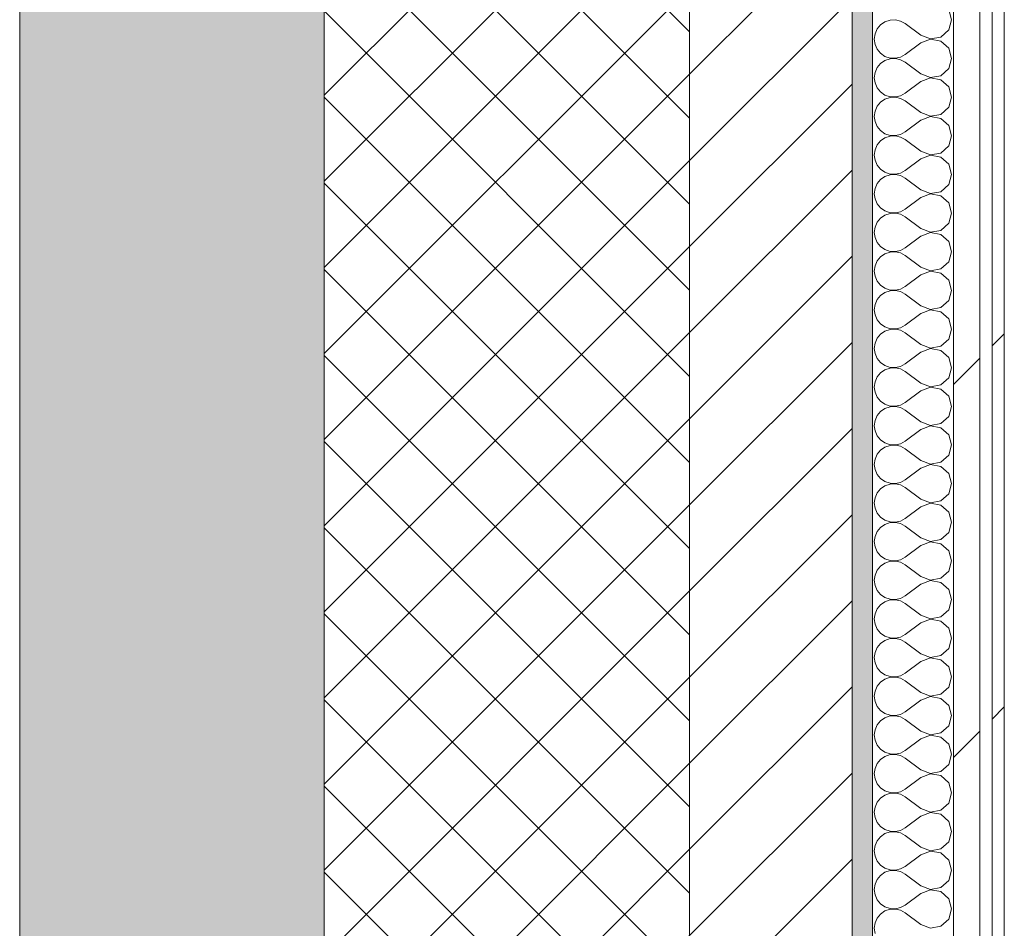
# Model space of a CAD drawing. Header units: millimetres. Extents: x -40968 to 11883, y -18816 to 4378.
# Tile 245 of 256: x -2101 to -1616, y -8895 to -8448. Entities that reach past the tile are written whole.
import ezdxf

# ---------------------------------------------------------------- set-up
doc = ezdxf.new("R2010")
doc.units = ezdxf.units.MM
doc.header["$MEASUREMENT"] = 0
doc.linetypes.add('Wipeout_Contour', pattern=[1000, 0, -1000])
doc.layers.add('12_FAÇ_Façana', color=7, linetype='Continuous')
doc.layers.add('Nuevo_08_E_Envans secs', color=7, linetype='Continuous')
for name, color, linetype, lineweight, true_color in [('12_FAÇ_Façana_Pluma_Nº__102', 7, 'Continuous', 5, 0xcccccc), ('12_FAÇ_Façana_Pluma_Nº__174', 7, 'Continuous', 13, 0xe4ad2c), ('12_FAÇ_Façana_Pluma_Nº__176', 7, 'Continuous', 15, 0x93a0c6), ('Nuevo_08_E_Envans secs_Pluma_Nº__102', 7, 'Continuous', 5, 0xcccccc), ('Nuevo_08_E_Envans secs_Pluma_Nº__171', 171, 'Continuous', 13, 0xaaaaff), ('Nuevo_08_E_Envans secs_Pluma_Nº__177', 7, 'Continuous', 15, 0xf7e046)]:
    doc.layers.add(name, color=color, linetype=linetype, lineweight=lineweight, true_color=true_color)
for name, color, linetype, lineweight in [('12_FAÇ_Façana_Pluma_Nº__2', 8, 'Continuous', 5), ('12_FAÇ_Façana_Pluma_Nº__7', 7, 'Continuous', 5), ('Nuevo_08_E_Envans secs_Pluma_Nº__1', 7, 'Continuous', 5)]:
    doc.layers.add(name, color=color, linetype=linetype, lineweight=lineweight)
pattern_1 = [(45, (0, 0), (-183.848, 183.848), [195, -65]), (45, (7e-14, 183.85), (-183.848, 183.848), [195, -65])]

# ---------------------------------------------------------------- blocks, each defined once
blk = doc.blocks.new('Muro_1_1', base_point=(-1681.11, -1193.98))
at = {"layer": '12_FAÇ_Façana_Pluma_Nº__102', "linetype": 'Continuous', "lineweight": 0, "true_color": 0xe5e5e5}
blk.add_hatch(color=254, dxfattribs=at).paths.add_polyline_path([(-2101.11, -10658.98), (-1951.11, -10658.98), (-1951.11, -7438.98), (-1971.11, -7438.98), (-1971.11, -6988.97), (-1951.11, -6988.97), (-1951.11, -1638.98), (-2101.11, -1638.98)])
at = {"layer": '12_FAÇ_Façana_Pluma_Nº__174', "linetype": 'Continuous', "lineweight": 13, "true_color": 0xe4ad2c}
h = blk.add_hatch(dxfattribs=at)
h.set_pattern_fill('SATE_Aislamiento_0001', color=42, style=0, pattern_type=2)
h.set_pattern_definition([(45, (0, 0), (-21.2132, 21.2132), []), (135, (0, 0), (21.2132, 21.2132), [])])
h.paths.add_polyline_path([(-1951.11, -7438.98), (-1951.11, -10658.98), (-1771.11, -10658.98), (-1771.11, -7438.98)])
at = {"layer": '12_FAÇ_Façana_Pluma_Nº__176', "linetype": 'Continuous', "lineweight": 0, "true_color": 0x495063}
blk.add_hatch(color=251, dxfattribs=at).paths.add_polyline_path([(-1691.11, -7438.98), (-1691.11, -10658.98), (-1681.11, -10658.98), (-1681.11, -7438.98)])
at = {"layer": '12_FAÇ_Façana_Pluma_Nº__2', "linetype": 'Continuous', "lineweight": 5}
h = blk.add_hatch(dxfattribs=at)
h.set_pattern_fill('Ceramic_0001', color=8, style=0, pattern_type=2)
h.set_pattern_definition([(45, (0, 0), (-21.2132, 21.2132), [])])
h.paths.add_polyline_path([(-1771.11, -7438.98), (-1771.11, -10658.98), (-1691.11, -10658.98), (-1691.11, -7438.98)])
at = {"layer": '12_FAÇ_Façana_Pluma_Nº__7', "color": 7, "linetype": 'Continuous', "lineweight": 5}
for p, q in [((-1951.11, -7438.98), (-1951.11, -10658.98)), ((-1771.11, -10658.98), (-1771.11, -7438.98)), ((-1691.11, -10658.98), (-1691.11, -7438.98))]:
    blk.add_line(p, q, dxfattribs=at)
at = {"layer": '12_FAÇ_Façana_Pluma_Nº__7', "color": 7, "linetype": 'Continuous', "lineweight": 5, "flags": 128}
for points in [[(-2101.11, -1638.98), (-2101.11, -10658.98)], [(-1681.11, -10658.98), (-1681.11, -7438.98)]]:
    blk.add_lwpolyline(points, dxfattribs=at)
blk = doc.blocks.new('*X357')
at = {"layer": 'Nuevo_08_E_Envans secs_Pluma_Nº__102', "color": 254, "linetype": 'Continuous', "lineweight": 5, "true_color": 0xcccccc}
for p, q in [((-1642.06, -8447.62), (-1643.48, -8442.61)), ((-1674.89, -8448.62), (-1677.06, -8450.11)), ((-1672.4, -8447.78), (-1674.89, -8448.62)), ((-1669.78, -8447.66), (-1672.4, -8447.78)), ((-1667.22, -8448.25), (-1669.78, -8447.66)), ((-1664.92, -8449.52), (-1667.22, -8448.25)), ((-1643.48, -8452.63), (-1642.06, -8447.62)), ((-1678.73, -8452.14), (-1679.79, -8454.54)), ((-1677.06, -8450.11), (-1678.73, -8452.14)), ((-1657.3, -8455.24), (-1664.92, -8449.52)), ((-1647.33, -8456.14), (-1643.48, -8452.63)), ((-1679.79, -8454.54), (-1680.16, -8457.14)), ((-1680.16, -8457.14), (-1679.79, -8459.75)), ((-1657.3, -8455.24), (-1652.44, -8457.1)), ((-1652.44, -8457.18), (-1657.3, -8459.05)), ((-1652.44, -8457.1), (-1647.33, -8456.14)), ((-1647.33, -8458.15), (-1652.44, -8457.18)), ((-1643.48, -8461.66), (-1647.33, -8458.15)), ((-1679.79, -8459.75), (-1678.73, -8462.15)), ((-1678.73, -8462.15), (-1677.06, -8464.17)), ((-1657.3, -8459.05), (-1664.92, -8464.76)), ((-1642.06, -8466.67), (-1643.48, -8461.66)), ((-1677.06, -8464.17), (-1674.89, -8465.66)), ((-1674.89, -8467.67), (-1677.06, -8469.16)), ((-1674.89, -8465.66), (-1672.4, -8466.5)), ((-1672.4, -8466.83), (-1674.89, -8467.67)), ((-1672.4, -8466.5), (-1669.78, -8466.63)), ((-1669.78, -8466.71), (-1672.4, -8466.83)), ((-1669.78, -8466.63), (-1667.22, -8466.03)), ((-1667.22, -8467.3), (-1669.78, -8466.71)), ((-1667.22, -8466.03), (-1664.92, -8464.76)), ((-1664.92, -8468.57), (-1667.22, -8467.3)), ((-1643.48, -8471.67), (-1642.06, -8466.67)), ((-1678.73, -8471.18), (-1679.79, -8473.59)), ((-1677.06, -8469.16), (-1678.73, -8471.18)), ((-1657.3, -8474.29), (-1664.92, -8468.57)), ((-1647.33, -8475.19), (-1643.48, -8471.67)), ((-1679.79, -8473.59), (-1680.16, -8476.19)), ((-1680.16, -8476.19), (-1679.79, -8478.79)), ((-1657.3, -8474.29), (-1652.44, -8476.15)), ((-1652.44, -8476.23), (-1657.3, -8478.1)), ((-1652.44, -8476.15), (-1647.33, -8475.19)), ((-1647.33, -8477.2), (-1652.44, -8476.23)), ((-1643.48, -8480.71), (-1647.33, -8477.2)), ((-1679.79, -8478.79), (-1678.73, -8481.2)), ((-1678.73, -8481.2), (-1677.06, -8483.22)), ((-1657.3, -8478.1), (-1664.92, -8483.81)), ((-1642.06, -8485.71), (-1643.48, -8480.71)), ((-1677.06, -8483.22), (-1674.89, -8484.71)), ((-1674.89, -8486.72), (-1677.06, -8488.21)), ((-1674.89, -8484.71), (-1672.4, -8485.55)), ((-1672.4, -8485.88), (-1674.89, -8486.72)), ((-1672.4, -8485.55), (-1669.78, -8485.68)), ((-1669.78, -8485.75), (-1672.4, -8485.88)), ((-1669.78, -8485.68), (-1667.22, -8485.08)), ((-1667.22, -8486.35), (-1669.78, -8485.75)), ((-1667.22, -8485.08), (-1664.92, -8483.81)), ((-1664.92, -8487.62), (-1667.22, -8486.35)), ((-1643.48, -8490.72), (-1642.06, -8485.71)), ((-1678.73, -8490.23), (-1679.79, -8492.64)), ((-1677.06, -8488.21), (-1678.73, -8490.23)), ((-1657.3, -8493.33), (-1664.92, -8487.62)), ((-1647.33, -8494.23), (-1643.48, -8490.72)), ((-1679.79, -8492.64), (-1680.16, -8495.24)), ((-1680.16, -8495.24), (-1679.79, -8497.84)), ((-1657.3, -8497.14), (-1664.92, -8502.86)), ((-1657.3, -8493.33), (-1652.44, -8495.2)), ((-1652.44, -8495.28), (-1657.3, -8497.14)), ((-1652.44, -8495.2), (-1647.33, -8494.23)), ((-1647.33, -8496.24), (-1652.44, -8495.28)), ((-1643.48, -8499.75), (-1647.33, -8496.24)), ((-1679.79, -8497.84), (-1678.73, -8500.25)), ((-1678.73, -8500.25), (-1677.06, -8502.27)), ((-1642.06, -8504.76), (-1643.48, -8499.75)), ((-1677.06, -8502.27), (-1674.89, -8503.76)), ((-1674.89, -8505.77), (-1677.06, -8507.26)), ((-1674.89, -8503.76), (-1672.4, -8504.6)), ((-1672.4, -8504.93), (-1674.89, -8505.77)), ((-1672.4, -8504.6), (-1669.78, -8504.72)), ((-1669.78, -8504.8), (-1672.4, -8504.93)), ((-1669.78, -8504.72), (-1667.22, -8504.13)), ((-1667.22, -8505.4), (-1669.78, -8504.8)), ((-1667.22, -8504.13), (-1664.92, -8502.86)), ((-1664.92, -8506.67), (-1667.22, -8505.4)), ((-1657.3, -8512.38), (-1664.92, -8506.67)), ((-1643.48, -8509.77), (-1642.06, -8504.76)), ((-1679.79, -8511.68), (-1680.16, -8514.29)), ((-1678.73, -8509.28), (-1679.79, -8511.68)), ((-1677.06, -8507.26), (-1678.73, -8509.28)), ((-1647.33, -8513.28), (-1643.48, -8509.77)), ((-1680.16, -8514.29), (-1679.79, -8516.89)), ((-1657.3, -8516.19), (-1664.92, -8521.9)), ((-1657.3, -8512.38), (-1652.44, -8514.25)), ((-1652.44, -8514.32), (-1657.3, -8516.19)), ((-1652.44, -8514.25), (-1647.33, -8513.28)), ((-1647.33, -8515.29), (-1652.44, -8514.32)), ((-1643.48, -8518.8), (-1647.33, -8515.29)), ((-1679.79, -8516.89), (-1678.73, -8519.29)), ((-1678.73, -8519.29), (-1677.06, -8521.32)), ((-1677.06, -8521.32), (-1674.89, -8522.8)), ((-1642.06, -8523.81), (-1643.48, -8518.8)), ((-1674.89, -8524.81), (-1677.06, -8526.3)), ((-1674.89, -8522.8), (-1672.4, -8523.64)), ((-1672.4, -8523.98), (-1674.89, -8524.81)), ((-1672.4, -8523.64), (-1669.78, -8523.77)), ((-1669.78, -8523.85), (-1672.4, -8523.98)), ((-1669.78, -8523.77), (-1667.22, -8523.18)), ((-1667.22, -8524.44), (-1669.78, -8523.85)), ((-1667.22, -8523.18), (-1664.92, -8521.9)), ((-1664.92, -8525.71), (-1667.22, -8524.44)), ((-1657.3, -8531.43), (-1664.92, -8525.71)), ((-1643.48, -8528.82), (-1642.06, -8523.81)), ((-1679.79, -8530.73), (-1680.16, -8533.33)), ((-1678.73, -8528.33), (-1679.79, -8530.73)), ((-1677.06, -8526.3), (-1678.73, -8528.33)), ((-1647.33, -8532.33), (-1643.48, -8528.82)), ((-1680.16, -8533.33), (-1679.79, -8535.94)), ((-1679.79, -8535.94), (-1678.73, -8538.34)), ((-1657.3, -8535.24), (-1664.92, -8540.95)), ((-1657.3, -8531.43), (-1652.44, -8533.29)), ((-1652.44, -8533.37), (-1657.3, -8535.24)), ((-1652.44, -8533.29), (-1647.33, -8532.33)), ((-1647.33, -8534.34), (-1652.44, -8533.37)), ((-1643.48, -8537.85), (-1647.33, -8534.34)), ((-1678.73, -8538.34), (-1677.06, -8540.36)), ((-1677.06, -8540.36), (-1674.89, -8541.85)), ((-1642.06, -8542.86), (-1643.48, -8537.85)), ((-1677.06, -8545.35), (-1678.73, -8547.37)), ((-1674.89, -8543.86), (-1677.06, -8545.35)), ((-1674.89, -8541.85), (-1672.4, -8542.69)), ((-1672.4, -8543.02), (-1674.89, -8543.86)), ((-1672.4, -8542.69), (-1669.78, -8542.82)), ((-1669.78, -8542.9), (-1672.4, -8543.02)), ((-1669.78, -8542.82), (-1667.22, -8542.22)), ((-1667.22, -8543.49), (-1669.78, -8542.9)), ((-1667.22, -8542.22), (-1664.92, -8540.95)), ((-1664.92, -8544.76), (-1667.22, -8543.49)), ((-1657.3, -8550.48), (-1664.92, -8544.76)), ((-1643.48, -8547.86), (-1642.06, -8542.86)), ((-1679.79, -8549.78), (-1680.16, -8552.38)), ((-1678.73, -8547.37), (-1679.79, -8549.78)), ((-1657.3, -8550.48), (-1652.44, -8552.34)), ((-1647.33, -8551.38), (-1643.48, -8547.86)), ((-1680.16, -8552.38), (-1679.79, -8554.98)), ((-1679.79, -8554.98), (-1678.73, -8557.39)), ((-1657.3, -8554.29), (-1664.92, -8560)), ((-1652.44, -8552.42), (-1657.3, -8554.29)), ((-1652.44, -8552.34), (-1647.33, -8551.38)), ((-1647.33, -8553.39), (-1652.44, -8552.42)), ((-1643.48, -8556.9), (-1647.33, -8553.39)), ((-1678.73, -8557.39), (-1677.06, -8559.41)), ((-1677.06, -8559.41), (-1674.89, -8560.9)), ((-1667.22, -8561.27), (-1664.92, -8560)), ((-1642.06, -8561.9), (-1643.48, -8556.9)), ((-1677.06, -8564.4), (-1678.73, -8566.42)), ((-1674.89, -8562.91), (-1677.06, -8564.4)), ((-1674.89, -8560.9), (-1672.4, -8561.74)), ((-1672.4, -8562.07), (-1674.89, -8562.91)), ((-1672.4, -8561.74), (-1669.78, -8561.87)), ((-1669.78, -8561.94), (-1672.4, -8562.07)), ((-1669.78, -8561.87), (-1667.22, -8561.27)), ((-1667.22, -8562.54), (-1669.78, -8561.94)), ((-1664.92, -8563.81), (-1667.22, -8562.54)), ((-1657.3, -8569.52), (-1664.92, -8563.81)), ((-1643.48, -8566.91), (-1642.06, -8561.9)), ((-1679.79, -8568.83), (-1680.16, -8571.43)), ((-1678.73, -8566.42), (-1679.79, -8568.83)), ((-1657.3, -8569.52), (-1652.44, -8571.39)), ((-1647.33, -8570.42), (-1643.48, -8566.91)), ((-1680.16, -8571.43), (-1679.79, -8574.03)), ((-1679.79, -8574.03), (-1678.73, -8576.44)), ((-1657.3, -8573.33), (-1664.92, -8579.05)), ((-1652.44, -8571.47), (-1657.3, -8573.33)), ((-1652.44, -8571.39), (-1647.33, -8570.42)), ((-1647.33, -8572.43), (-1652.44, -8571.47)), ((-1643.48, -8575.95), (-1647.33, -8572.43)), ((-1678.73, -8576.44), (-1677.06, -8578.46)), ((-1677.06, -8578.46), (-1674.89, -8579.95)), ((-1667.22, -8580.32), (-1664.92, -8579.05)), ((-1642.06, -8580.95), (-1643.48, -8575.95)), ((-1677.06, -8583.45), (-1678.73, -8585.47)), ((-1674.89, -8581.96), (-1677.06, -8583.45)), ((-1674.89, -8579.95), (-1672.4, -8580.79)), ((-1672.4, -8581.12), (-1674.89, -8581.96)), ((-1672.4, -8580.79), (-1669.78, -8580.91)), ((-1669.78, -8580.99), (-1672.4, -8581.12)), ((-1669.78, -8580.91), (-1667.22, -8580.32)), ((-1667.22, -8581.59), (-1669.78, -8580.99)), ((-1664.92, -8582.86), (-1667.22, -8581.59)), ((-1657.3, -8588.57), (-1664.92, -8582.86)), ((-1643.48, -8585.96), (-1642.06, -8580.95)), ((-1679.79, -8587.87), (-1680.16, -8590.48)), ((-1678.73, -8585.47), (-1679.79, -8587.87)), ((-1657.3, -8588.57), (-1652.44, -8590.44)), ((-1647.33, -8589.47), (-1643.48, -8585.96)), ((-1680.16, -8590.48), (-1679.79, -8593.08)), ((-1679.79, -8593.08), (-1678.73, -8595.48)), ((-1657.3, -8592.38), (-1664.92, -8598.1)), ((-1652.44, -8590.51), (-1657.3, -8592.38)), ((-1652.44, -8590.44), (-1647.33, -8589.47)), ((-1647.33, -8591.48), (-1652.44, -8590.51)), ((-1643.48, -8594.99), (-1647.33, -8591.48)), ((-1678.73, -8595.48), (-1677.06, -8597.51)), ((-1677.06, -8597.51), (-1674.89, -8598.99)), ((-1674.89, -8598.99), (-1672.4, -8599.83)), ((-1667.22, -8599.37), (-1664.92, -8598.1)), ((-1642.06, -8600), (-1643.48, -8594.99)), ((-1677.06, -8602.49), (-1678.73, -8604.52)), ((-1674.89, -8601.01), (-1677.06, -8602.49)), ((-1672.4, -8600.17), (-1674.89, -8601.01)), ((-1672.4, -8599.83), (-1669.78, -8599.96)), ((-1669.78, -8600.04), (-1672.4, -8600.17)), ((-1669.78, -8599.96), (-1667.22, -8599.37)), ((-1667.22, -8600.63), (-1669.78, -8600.04)), ((-1664.92, -8601.9), (-1667.22, -8600.63)), ((-1657.3, -8607.62), (-1664.92, -8601.9)), ((-1643.48, -8605.01), (-1642.06, -8600)), ((-1679.79, -8606.92), (-1680.16, -8609.52)), ((-1678.73, -8604.52), (-1679.79, -8606.92)), ((-1657.3, -8607.62), (-1652.44, -8609.49)), ((-1652.44, -8609.49), (-1647.33, -8608.52)), ((-1647.33, -8608.52), (-1643.48, -8605.01)), ((-1680.16, -8609.52), (-1679.79, -8612.13)), ((-1679.79, -8612.13), (-1678.73, -8614.53)), ((-1657.3, -8611.43), (-1664.92, -8617.14)), ((-1652.44, -8609.56), (-1657.3, -8611.43)), ((-1647.33, -8610.53), (-1652.44, -8609.56)), ((-1643.48, -8614.04), (-1647.33, -8610.53)), ((-1678.73, -8614.53), (-1677.06, -8616.55)), ((-1677.06, -8616.55), (-1674.89, -8618.04)), ((-1674.89, -8618.04), (-1672.4, -8618.88)), ((-1669.78, -8619.01), (-1667.22, -8618.41)), ((-1667.22, -8618.41), (-1664.92, -8617.14)), ((-1642.06, -8619.05), (-1643.48, -8614.04)), ((-1677.06, -8621.54), (-1678.73, -8623.56)), ((-1674.89, -8620.05), (-1677.06, -8621.54)), ((-1672.4, -8619.21), (-1674.89, -8620.05)), ((-1672.4, -8618.88), (-1669.78, -8619.01)), ((-1669.78, -8619.09), (-1672.4, -8619.21)), ((-1667.22, -8619.68), (-1669.78, -8619.09)), ((-1664.92, -8620.95), (-1667.22, -8619.68)), ((-1657.3, -8626.67), (-1664.92, -8620.95)), ((-1643.48, -8624.05), (-1642.06, -8619.05)), ((-1679.79, -8625.97), (-1680.16, -8628.57)), ((-1678.73, -8623.56), (-1679.79, -8625.97)), ((-1657.3, -8626.67), (-1652.44, -8628.53)), ((-1652.44, -8628.53), (-1647.33, -8627.57)), ((-1647.33, -8627.57), (-1643.48, -8624.05)), ((-1680.16, -8628.57), (-1679.79, -8631.17)), ((-1679.79, -8631.17), (-1678.73, -8633.58)), ((-1657.3, -8630.48), (-1664.92, -8636.19)), ((-1652.44, -8628.61), (-1657.3, -8630.48)), ((-1647.33, -8629.58), (-1652.44, -8628.61)), ((-1643.48, -8633.09), (-1647.33, -8629.58)), ((-1678.73, -8633.58), (-1677.06, -8635.6)), ((-1677.06, -8635.6), (-1674.89, -8637.09)), ((-1674.89, -8637.09), (-1672.4, -8637.93)), ((-1669.78, -8638.06), (-1667.22, -8637.46)), ((-1667.22, -8637.46), (-1664.92, -8636.19)), ((-1642.06, -8638.1), (-1643.48, -8633.09)), ((-1678.73, -8642.61), (-1679.79, -8645.02)), ((-1677.06, -8640.59), (-1678.73, -8642.61)), ((-1674.89, -8639.1), (-1677.06, -8640.59)), ((-1672.4, -8638.26), (-1674.89, -8639.1)), ((-1672.4, -8637.93), (-1669.78, -8638.06)), ((-1669.78, -8638.13), (-1672.4, -8638.26)), ((-1667.22, -8638.73), (-1669.78, -8638.13)), ((-1664.92, -8640), (-1667.22, -8638.73)), ((-1657.3, -8645.71), (-1664.92, -8640)), ((-1643.48, -8643.1), (-1642.06, -8638.1)), ((-1679.79, -8645.02), (-1680.16, -8647.62)), ((-1657.3, -8645.71), (-1652.44, -8647.58)), ((-1652.44, -8647.58), (-1647.33, -8646.61)), ((-1647.33, -8646.61), (-1643.48, -8643.1)), ((-1680.16, -8647.62), (-1679.79, -8650.22)), ((-1679.79, -8650.22), (-1678.73, -8652.63)), ((-1657.3, -8649.52), (-1664.92, -8655.24)), ((-1652.44, -8647.66), (-1657.3, -8649.52)), ((-1647.33, -8648.62), (-1652.44, -8647.66)), ((-1643.48, -8652.14), (-1647.33, -8648.62)), ((-1642.06, -8657.14), (-1643.48, -8652.14)), ((-1678.73, -8652.63), (-1677.06, -8654.65)), ((-1677.06, -8654.65), (-1674.89, -8656.14)), ((-1674.89, -8656.14), (-1672.4, -8656.98)), ((-1672.4, -8656.98), (-1669.78, -8657.1)), ((-1669.78, -8657.18), (-1672.4, -8657.31)), ((-1669.78, -8657.1), (-1667.22, -8656.51)), ((-1667.22, -8657.78), (-1669.78, -8657.18)), ((-1667.22, -8656.51), (-1664.92, -8655.24)), ((-1643.48, -8662.15), (-1642.06, -8657.14)), ((-1678.73, -8661.66), (-1679.79, -8664.06)), ((-1677.06, -8659.64), (-1678.73, -8661.66)), ((-1674.89, -8658.15), (-1677.06, -8659.64)), ((-1672.4, -8657.31), (-1674.89, -8658.15)), ((-1664.92, -8659.05), (-1667.22, -8657.78)), ((-1657.3, -8664.76), (-1664.92, -8659.05)), ((-1679.79, -8664.06), (-1680.16, -8666.67)), ((-1680.16, -8666.67), (-1679.79, -8669.27)), ((-1657.3, -8664.76), (-1652.44, -8666.63)), ((-1652.44, -8666.71), (-1657.3, -8668.57)), ((-1652.44, -8666.63), (-1647.33, -8665.66)), ((-1647.33, -8667.67), (-1652.44, -8666.71)), ((-1647.33, -8665.66), (-1643.48, -8662.15)), ((-1679.79, -8669.27), (-1678.73, -8671.67)), ((-1678.73, -8671.67), (-1677.06, -8673.7)), ((-1657.3, -8668.57), (-1664.92, -8674.29)), ((-1643.48, -8671.18), (-1647.33, -8667.67)), ((-1642.06, -8676.19), (-1643.48, -8671.18)), ((-1677.06, -8673.7), (-1674.89, -8675.19)), ((-1674.89, -8675.19), (-1672.4, -8676.02)), ((-1672.4, -8676.36), (-1674.89, -8677.2)), ((-1672.4, -8676.02), (-1669.78, -8676.15)), ((-1669.78, -8676.23), (-1672.4, -8676.36)), ((-1669.78, -8676.15), (-1667.22, -8675.56)), ((-1667.22, -8676.82), (-1669.78, -8676.23)), ((-1667.22, -8675.56), (-1664.92, -8674.29)), ((-1643.48, -8681.2), (-1642.06, -8676.19)), ((-1678.73, -8680.71), (-1679.79, -8683.11)), ((-1677.06, -8678.68), (-1678.73, -8680.71)), ((-1674.89, -8677.2), (-1677.06, -8678.68)), ((-1664.92, -8678.1), (-1667.22, -8676.82)), ((-1657.3, -8683.81), (-1664.92, -8678.1)), ((-1647.33, -8684.71), (-1643.48, -8681.2)), ((-1679.79, -8683.11), (-1680.16, -8685.71)), ((-1680.16, -8685.71), (-1679.79, -8688.32)), ((-1657.3, -8683.81), (-1652.44, -8685.68)), ((-1652.44, -8685.75), (-1657.3, -8687.62)), ((-1652.44, -8685.68), (-1647.33, -8684.71)), ((-1647.33, -8686.72), (-1652.44, -8685.75)), ((-1679.79, -8688.32), (-1678.73, -8690.72)), ((-1678.73, -8690.72), (-1677.06, -8692.74)), ((-1657.3, -8687.62), (-1664.92, -8693.33)), ((-1643.48, -8690.23), (-1647.33, -8686.72)), ((-1642.06, -8695.24), (-1643.48, -8690.23)), ((-1677.06, -8692.74), (-1674.89, -8694.23)), ((-1674.89, -8694.23), (-1672.4, -8695.07)), ((-1672.4, -8695.4), (-1674.89, -8696.24)), ((-1672.4, -8695.07), (-1669.78, -8695.2)), ((-1669.78, -8695.28), (-1672.4, -8695.4)), ((-1669.78, -8695.2), (-1667.22, -8694.6)), ((-1667.22, -8695.87), (-1669.78, -8695.28)), ((-1667.22, -8694.6), (-1664.92, -8693.33)), ((-1664.92, -8697.14), (-1667.22, -8695.87)), ((-1643.48, -8700.25), (-1642.06, -8695.24)), ((-1678.73, -8699.75), (-1679.79, -8702.16)), ((-1677.06, -8697.73), (-1678.73, -8699.75)), ((-1674.89, -8696.24), (-1677.06, -8697.73)), ((-1657.3, -8702.86), (-1664.92, -8697.14)), ((-1647.33, -8703.76), (-1643.48, -8700.25)), ((-1679.79, -8702.16), (-1680.16, -8704.76)), ((-1680.16, -8704.76), (-1679.79, -8707.36)), ((-1657.3, -8702.86), (-1652.44, -8704.72)), ((-1652.44, -8704.8), (-1657.3, -8706.67)), ((-1652.44, -8704.72), (-1647.33, -8703.76)), ((-1647.33, -8705.77), (-1652.44, -8704.8)), ((-1679.79, -8707.36), (-1678.73, -8709.77)), ((-1678.73, -8709.77), (-1677.06, -8711.79)), ((-1657.3, -8706.67), (-1664.92, -8712.38)), ((-1643.48, -8709.28), (-1647.33, -8705.77)), ((-1642.06, -8714.29), (-1643.48, -8709.28)), ((-1677.06, -8711.79), (-1674.89, -8713.28)), ((-1674.89, -8715.29), (-1677.06, -8716.78)), ((-1674.89, -8713.28), (-1672.4, -8714.12)), ((-1672.4, -8714.45), (-1674.89, -8715.29)), ((-1672.4, -8714.12), (-1669.78, -8714.25)), ((-1669.78, -8714.32), (-1672.4, -8714.45)), ((-1669.78, -8714.25), (-1667.22, -8713.65)), ((-1667.22, -8714.92), (-1669.78, -8714.32)), ((-1667.22, -8713.65), (-1664.92, -8712.38)), ((-1664.92, -8716.19), (-1667.22, -8714.92)), ((-1643.48, -8719.29), (-1642.06, -8714.29)), ((-1678.73, -8718.8), (-1679.79, -8721.21)), ((-1677.06, -8716.78), (-1678.73, -8718.8)), ((-1657.3, -8721.9), (-1664.92, -8716.19)), ((-1647.33, -8722.8), (-1643.48, -8719.29)), ((-1679.79, -8721.21), (-1680.16, -8723.81)), ((-1680.16, -8723.81), (-1679.79, -8726.41)), ((-1657.3, -8721.9), (-1652.44, -8723.77)), ((-1652.44, -8723.85), (-1657.3, -8725.71)), ((-1652.44, -8723.77), (-1647.33, -8722.8)), ((-1647.33, -8724.81), (-1652.44, -8723.85)), ((-1643.48, -8728.33), (-1647.33, -8724.81)), ((-1679.79, -8726.41), (-1678.73, -8728.82)), ((-1678.73, -8728.82), (-1677.06, -8730.84)), ((-1657.3, -8725.71), (-1664.92, -8731.43)), ((-1642.06, -8733.33), (-1643.48, -8728.33)), ((-1677.06, -8730.84), (-1674.89, -8732.33)), ((-1674.89, -8734.34), (-1677.06, -8735.83)), ((-1674.89, -8732.33), (-1672.4, -8733.17)), ((-1672.4, -8733.5), (-1674.89, -8734.34)), ((-1672.4, -8733.17), (-1669.78, -8733.29)), ((-1669.78, -8733.37), (-1672.4, -8733.5)), ((-1669.78, -8733.29), (-1667.22, -8732.7)), ((-1667.22, -8733.97), (-1669.78, -8733.37)), ((-1667.22, -8732.7), (-1664.92, -8731.43)), ((-1664.92, -8735.24), (-1667.22, -8733.97)), ((-1643.48, -8738.34), (-1642.06, -8733.33)), ((-1678.73, -8737.85), (-1679.79, -8740.25)), ((-1677.06, -8735.83), (-1678.73, -8737.85)), ((-1657.3, -8740.95), (-1664.92, -8735.24)), ((-1647.33, -8741.85), (-1643.48, -8738.34)), ((-1679.79, -8740.25), (-1680.16, -8742.86)), ((-1680.16, -8742.86), (-1679.79, -8745.46)), ((-1657.3, -8740.95), (-1652.44, -8742.82)), ((-1652.44, -8742.9), (-1657.3, -8744.76)), ((-1652.44, -8742.82), (-1647.33, -8741.85)), ((-1647.33, -8743.86), (-1652.44, -8742.9)), ((-1643.48, -8747.37), (-1647.33, -8743.86)), ((-1679.79, -8745.46), (-1678.73, -8747.86)), ((-1678.73, -8747.86), (-1677.06, -8749.89)), ((-1657.3, -8744.76), (-1664.92, -8750.48)), ((-1642.06, -8752.38), (-1643.48, -8747.37)), ((-1677.06, -8749.89), (-1674.89, -8751.38)), ((-1674.89, -8753.39), (-1677.06, -8754.87)), ((-1674.89, -8751.38), (-1672.4, -8752.22)), ((-1672.4, -8752.55), (-1674.89, -8753.39)), ((-1672.4, -8752.22), (-1669.78, -8752.34)), ((-1669.78, -8752.42), (-1672.4, -8752.55)), ((-1669.78, -8752.34), (-1667.22, -8751.75)), ((-1667.22, -8753.01), (-1669.78, -8752.42)), ((-1667.22, -8751.75), (-1664.92, -8750.48)), ((-1664.92, -8754.29), (-1667.22, -8753.01)), ((-1643.48, -8757.39), (-1642.06, -8752.38)), ((-1678.73, -8756.9), (-1679.79, -8759.3)), ((-1677.06, -8754.87), (-1678.73, -8756.9)), ((-1657.3, -8760), (-1664.92, -8754.29)), ((-1647.33, -8760.9), (-1643.48, -8757.39)), ((-1679.79, -8759.3), (-1680.16, -8761.9)), ((-1680.16, -8761.9), (-1679.79, -8764.51)), ((-1657.3, -8763.81), (-1664.92, -8769.52)), ((-1657.3, -8760), (-1652.44, -8761.87)), ((-1652.44, -8761.94), (-1657.3, -8763.81)), ((-1652.44, -8761.87), (-1647.33, -8760.9)), ((-1647.33, -8762.91), (-1652.44, -8761.94)), ((-1643.48, -8766.42), (-1647.33, -8762.91)), ((-1679.79, -8764.51), (-1678.73, -8766.91)), ((-1678.73, -8766.91), (-1677.06, -8768.94)), ((-1642.06, -8771.43), (-1643.48, -8766.42)), ((-1677.06, -8768.94), (-1674.89, -8770.42)), ((-1674.89, -8772.43), (-1677.06, -8773.92)), ((-1674.89, -8770.42), (-1672.4, -8771.26)), ((-1672.4, -8771.59), (-1674.89, -8772.43)), ((-1672.4, -8771.26), (-1669.78, -8771.39)), ((-1669.78, -8771.47), (-1672.4, -8771.59)), ((-1669.78, -8771.39), (-1667.22, -8770.8)), ((-1667.22, -8772.06), (-1669.78, -8771.47)), ((-1667.22, -8770.8), (-1664.92, -8769.52)), ((-1664.92, -8773.33), (-1667.22, -8772.06)), ((-1657.3, -8779.05), (-1664.92, -8773.33)), ((-1643.48, -8776.44), (-1642.06, -8771.43)), ((-1679.79, -8778.35), (-1680.16, -8780.95)), ((-1678.73, -8775.95), (-1679.79, -8778.35)), ((-1677.06, -8773.92), (-1678.73, -8775.95)), ((-1647.33, -8779.95), (-1643.48, -8776.44)), ((-1680.16, -8780.95), (-1679.79, -8783.55)), ((-1657.3, -8782.86), (-1664.92, -8788.57)), ((-1657.3, -8779.05), (-1652.44, -8780.91)), ((-1652.44, -8780.99), (-1657.3, -8782.86)), ((-1652.44, -8780.91), (-1647.33, -8779.95)), ((-1647.33, -8781.96), (-1652.44, -8780.99)), ((-1643.48, -8785.47), (-1647.33, -8781.96)), ((-1679.79, -8783.55), (-1678.73, -8785.96)), ((-1678.73, -8785.96), (-1677.06, -8787.98)), ((-1677.06, -8787.98), (-1674.89, -8789.47)), ((-1642.06, -8790.48), (-1643.48, -8785.47)), ((-1677.06, -8792.97), (-1678.73, -8794.99)), ((-1674.89, -8791.48), (-1677.06, -8792.97)), ((-1674.89, -8789.47), (-1672.4, -8790.31)), ((-1672.4, -8790.64), (-1674.89, -8791.48)), ((-1672.4, -8790.31), (-1669.78, -8790.44)), ((-1669.78, -8790.51), (-1672.4, -8790.64)), ((-1669.78, -8790.44), (-1667.22, -8789.84)), ((-1667.22, -8791.11), (-1669.78, -8790.51)), ((-1667.22, -8789.84), (-1664.92, -8788.57)), ((-1664.92, -8792.38), (-1667.22, -8791.11)), ((-1657.3, -8798.1), (-1664.92, -8792.38)), ((-1643.48, -8795.48), (-1642.06, -8790.48)), ((-1679.79, -8797.4), (-1680.16, -8800)), ((-1678.73, -8794.99), (-1679.79, -8797.4)), ((-1647.33, -8798.99), (-1643.48, -8795.48)), ((-1680.16, -8800), (-1679.79, -8802.6)), ((-1679.79, -8802.6), (-1678.73, -8805.01)), ((-1657.3, -8801.9), (-1664.92, -8807.62)), ((-1657.3, -8798.1), (-1652.44, -8799.96)), ((-1652.44, -8800.04), (-1657.3, -8801.9)), ((-1652.44, -8799.96), (-1647.33, -8798.99)), ((-1647.33, -8801.01), (-1652.44, -8800.04)), ((-1643.48, -8804.52), (-1647.33, -8801.01)), ((-1678.73, -8805.01), (-1677.06, -8807.03)), ((-1677.06, -8807.03), (-1674.89, -8808.52)), ((-1642.06, -8809.52), (-1643.48, -8804.52)), ((-1677.06, -8812.02), (-1678.73, -8814.04)), ((-1674.89, -8810.53), (-1677.06, -8812.02)), ((-1674.89, -8808.52), (-1672.4, -8809.36)), ((-1672.4, -8809.69), (-1674.89, -8810.53)), ((-1672.4, -8809.36), (-1669.78, -8809.49)), ((-1669.78, -8809.56), (-1672.4, -8809.69)), ((-1669.78, -8809.49), (-1667.22, -8808.89)), ((-1667.22, -8810.16), (-1669.78, -8809.56)), ((-1667.22, -8808.89), (-1664.92, -8807.62)), ((-1664.92, -8811.43), (-1667.22, -8810.16)), ((-1657.3, -8817.14), (-1664.92, -8811.43)), ((-1643.48, -8814.53), (-1642.06, -8809.52)), ((-1679.79, -8816.45), (-1680.16, -8819.05)), ((-1678.73, -8814.04), (-1679.79, -8816.45)), ((-1657.3, -8817.14), (-1652.44, -8819.01)), ((-1647.33, -8818.04), (-1643.48, -8814.53)), ((-1680.16, -8819.05), (-1679.79, -8821.65)), ((-1679.79, -8821.65), (-1678.73, -8824.05)), ((-1657.3, -8820.95), (-1664.92, -8826.67)), ((-1652.44, -8819.09), (-1657.3, -8820.95)), ((-1652.44, -8819.01), (-1647.33, -8818.04)), ((-1647.33, -8820.05), (-1652.44, -8819.09)), ((-1643.48, -8823.56), (-1647.33, -8820.05)), ((-1678.73, -8824.05), (-1677.06, -8826.08)), ((-1677.06, -8826.08), (-1674.89, -8827.57)), ((-1667.22, -8827.94), (-1664.92, -8826.67)), ((-1642.06, -8828.57), (-1643.48, -8823.56)), ((-1677.06, -8831.06), (-1678.73, -8833.09)), ((-1674.89, -8829.58), (-1677.06, -8831.06)), ((-1674.89, -8827.57), (-1672.4, -8828.41)), ((-1672.4, -8828.74), (-1674.89, -8829.58)), ((-1672.4, -8828.41), (-1669.78, -8828.53)), ((-1669.78, -8828.61), (-1672.4, -8828.74)), ((-1669.78, -8828.53), (-1667.22, -8827.94)), ((-1667.22, -8829.2), (-1669.78, -8828.61)), ((-1664.92, -8830.48), (-1667.22, -8829.2)), ((-1657.3, -8836.19), (-1664.92, -8830.48)), ((-1643.48, -8833.58), (-1642.06, -8828.57)), ((-1679.79, -8835.49), (-1680.16, -8838.1)), ((-1678.73, -8833.09), (-1679.79, -8835.49)), ((-1657.3, -8836.19), (-1652.44, -8838.06)), ((-1647.33, -8837.09), (-1643.48, -8833.58)), ((-1680.16, -8838.1), (-1679.79, -8840.7)), ((-1679.79, -8840.7), (-1678.73, -8843.1)), ((-1657.3, -8840), (-1664.92, -8845.71)), ((-1652.44, -8838.13), (-1657.3, -8840)), ((-1652.44, -8838.06), (-1647.33, -8837.09)), ((-1647.33, -8839.1), (-1652.44, -8838.13)), ((-1643.48, -8842.61), (-1647.33, -8839.1)), ((-1678.73, -8843.1), (-1677.06, -8845.13)), ((-1677.06, -8845.13), (-1674.89, -8846.61)), ((-1667.22, -8846.99), (-1664.92, -8845.71)), ((-1642.06, -8847.62), (-1643.48, -8842.61)), ((-1677.06, -8850.11), (-1678.73, -8852.14)), ((-1674.89, -8848.62), (-1677.06, -8850.11)), ((-1674.89, -8846.61), (-1672.4, -8847.45)), ((-1672.4, -8847.78), (-1674.89, -8848.62)), ((-1672.4, -8847.45), (-1669.78, -8847.58)), ((-1669.78, -8847.66), (-1672.4, -8847.78)), ((-1669.78, -8847.58), (-1667.22, -8846.99)), ((-1667.22, -8848.25), (-1669.78, -8847.66)), ((-1664.92, -8849.52), (-1667.22, -8848.25)), ((-1657.3, -8855.24), (-1664.92, -8849.52)), ((-1643.48, -8852.63), (-1642.06, -8847.62)), ((-1679.79, -8854.54), (-1680.16, -8857.14)), ((-1678.73, -8852.14), (-1679.79, -8854.54)), ((-1657.3, -8855.24), (-1652.44, -8857.1)), ((-1647.33, -8856.14), (-1643.48, -8852.63)), ((-1680.16, -8857.14), (-1679.79, -8859.75)), ((-1679.79, -8859.75), (-1678.73, -8862.15)), ((-1657.3, -8859.05), (-1664.92, -8864.76)), ((-1652.44, -8857.18), (-1657.3, -8859.05)), ((-1652.44, -8857.1), (-1647.33, -8856.14)), ((-1647.33, -8858.15), (-1652.44, -8857.18)), ((-1643.48, -8861.66), (-1647.33, -8858.15)), ((-1678.73, -8862.15), (-1677.06, -8864.17)), ((-1677.06, -8864.17), (-1674.89, -8865.66)), ((-1674.89, -8865.66), (-1672.4, -8866.5)), ((-1667.22, -8866.03), (-1664.92, -8864.76)), ((-1642.06, -8866.67), (-1643.48, -8861.66)), ((-1677.06, -8869.16), (-1678.73, -8871.18)), ((-1674.89, -8867.67), (-1677.06, -8869.16)), ((-1672.4, -8866.83), (-1674.89, -8867.67)), ((-1672.4, -8866.5), (-1669.78, -8866.63)), ((-1669.78, -8866.71), (-1672.4, -8866.83)), ((-1669.78, -8866.63), (-1667.22, -8866.03)), ((-1667.22, -8867.3), (-1669.78, -8866.71)), ((-1664.92, -8868.57), (-1667.22, -8867.3)), ((-1657.3, -8874.29), (-1664.92, -8868.57)), ((-1643.48, -8871.67), (-1642.06, -8866.67)), ((-1679.79, -8873.59), (-1680.16, -8876.19)), ((-1678.73, -8871.18), (-1679.79, -8873.59)), ((-1657.3, -8874.29), (-1652.44, -8876.15)), ((-1652.44, -8876.15), (-1647.33, -8875.19)), ((-1647.33, -8875.19), (-1643.48, -8871.67)), ((-1680.16, -8876.19), (-1679.79, -8878.79)), ((-1679.79, -8878.79), (-1678.73, -8881.2)), ((-1657.3, -8878.1), (-1664.92, -8883.81)), ((-1652.44, -8876.23), (-1657.3, -8878.1)), ((-1647.33, -8877.2), (-1652.44, -8876.23)), ((-1643.48, -8880.71), (-1647.33, -8877.2)), ((-1678.73, -8881.2), (-1677.06, -8883.22)), ((-1677.06, -8883.22), (-1674.89, -8884.71)), ((-1674.89, -8884.71), (-1672.4, -8885.55)), ((-1669.78, -8885.68), (-1667.22, -8885.08)), ((-1667.22, -8885.08), (-1664.92, -8883.81)), ((-1642.06, -8885.71), (-1643.48, -8880.71)), ((-1677.06, -8888.21), (-1678.73, -8890.23)), ((-1674.89, -8886.72), (-1677.06, -8888.21)), ((-1672.4, -8885.88), (-1674.89, -8886.72)), ((-1672.4, -8885.55), (-1669.78, -8885.68)), ((-1669.78, -8885.75), (-1672.4, -8885.88)), ((-1667.22, -8886.35), (-1669.78, -8885.75)), ((-1664.92, -8887.62), (-1667.22, -8886.35)), ((-1657.3, -8893.33), (-1664.92, -8887.62)), ((-1643.48, -8890.72), (-1642.06, -8885.71)), ((-1679.79, -8892.64), (-1680.16, -8895.24)), ((-1678.73, -8890.23), (-1679.79, -8892.64)), ((-1657.3, -8893.33), (-1652.44, -8895.2)), ((-1652.44, -8895.2), (-1647.33, -8894.23)), ((-1647.33, -8894.23), (-1643.48, -8890.72)), ((-1680.16, -8895.24), (-1679.79, -8897.84))]:
    blk.add_line(p, q, dxfattribs=at)
blk = doc.blocks.new('Muro_122_1', base_point=(-1616.11, -10658.98))
at = {"layer": 'Nuevo_08_E_Envans secs_Pluma_Nº__1', "color": 7, "linetype": 'Continuous', "lineweight": 5, "flags": 128}
blk.add_lwpolyline([(-1681.11, -7438.98), (-1681.11, -10658.98)], dxfattribs=at)
at = {"color": 254, "linetype": 'Wipeout_Contour', "lineweight": 0, "ltscale": 36800.017837}
blk.add_wipeout([(-1628.11, -10658.98), (-1628.11, -7438.98), (-1641.11, -7438.98), (-1641.11, -10658.98)], dxfattribs=at).dxf.layer = 'Nuevo_08_E_Envans secs'
at = {"color": 254, "linetype": 'Wipeout_Contour', "lineweight": 0, "ltscale": 36788.711064}
blk.add_wipeout([(-1616.11, -10658.98), (-1616.11, -7438.98), (-1622.11, -7438.98), (-1622.11, -10658.98)], dxfattribs=at).dxf.layer = 'Nuevo_08_E_Envans secs'
at = {"layer": 'Nuevo_08_E_Envans secs_Pluma_Nº__171', "linetype": 'Continuous', "lineweight": 13, "true_color": 0xaaaaff}
h = blk.add_hatch(dxfattribs=at)
h.set_pattern_fill('Panellat_HPL_0001', color=161, style=0, pattern_type=2)
h.set_pattern_definition(pattern_1)
h.paths.add_polyline_path([(-1616.11, -10658.98), (-1616.11, -7438.98), (-1622.11, -7438.98), (-1622.11, -10658.98)])
at = {"layer": 'Nuevo_08_E_Envans secs_Pluma_Nº__177', "linetype": 'Continuous', "lineweight": 15, "true_color": 0xf7e046}
h = blk.add_hatch(dxfattribs=at)
h.set_pattern_fill('Panellat_HPL_0001', color=53, style=0, pattern_type=2)
h.set_pattern_definition(pattern_1)
h.paths.add_polyline_path([(-1628.11, -10658.98), (-1628.11, -7438.98), (-1641.11, -7438.98), (-1641.11, -10658.98)])
at = {"layer": 'Nuevo_08_E_Envans secs_Pluma_Nº__1', "color": 7, "linetype": 'Continuous', "lineweight": 5}
for p, q in [((-1641.11, -10658.98), (-1641.11, -7438.98)), ((-1628.11, -10658.98), (-1628.11, -7438.98)), ((-1622.11, -10658.98), (-1622.11, -7438.98))]:
    blk.add_line(p, q, dxfattribs=at)
at = {"layer": 'Nuevo_08_E_Envans secs_Pluma_Nº__1', "color": 7, "linetype": 'Continuous', "lineweight": 5, "flags": 128}
blk.add_lwpolyline([(-1616.11, -10658.98), (-1616.11, -7438.98)], dxfattribs=at)
at = {"layer": 'Nuevo_08_E_Envans secs', "color": 7, "lineweight": 20}
blk.add_blockref('*X357', (0, 0), dxfattribs=at)

msp = doc.modelspace()

# ---------------------------------------------------------------- block references
at = {"layer": '12_FAÇ_Façana', "color": 7, "lineweight": 20}
msp.add_blockref('Muro_1_1', (-1681.11, -1193.98), dxfattribs=at)

# ---------------------------------------------------------------- next in the draw order: block references
at = {"layer": 'Nuevo_08_E_Envans secs', "color": 7, "lineweight": 20}
msp.add_blockref('Muro_122_1', (-1616.11, -10658.98), dxfattribs=at)

doc.saveas('drawing.dxf')
